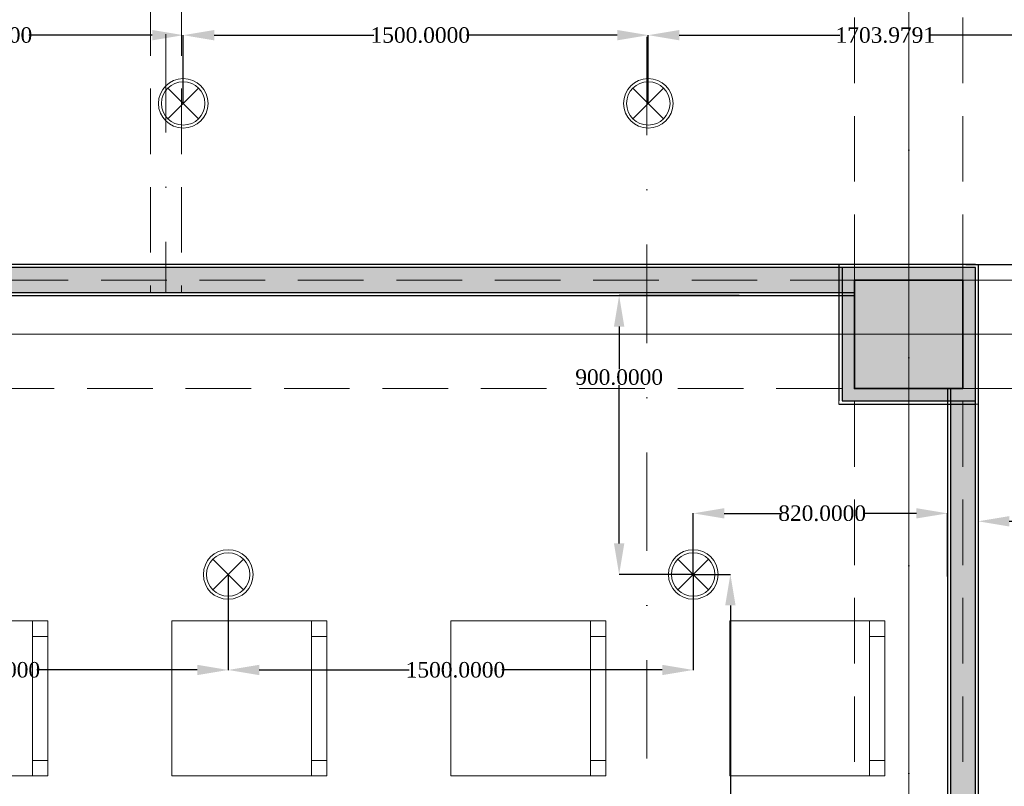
# Model space of a CAD drawing. Header units: millimetres. Extents: x 0 to 88385, y 0 to 41127.
# Tile 211 of 244: x 76364 to 79540, y 31204 to 33678. Entities that reach past the tile are written whole.
import ezdxf
from ezdxf.enums import TextEntityAlignment as Align

# ---------------------------------------------------------------- set-up
doc = ezdxf.new("R2010")
doc.units = ezdxf.units.MM
doc.header["$MEASUREMENT"] = 0
doc.linetypes.add('Dot & Dashed', pattern=[670.277762, 317.5, -176.388889, 0, -176.388874])
doc.linetypes.add('Hidden', pattern=[317.5, 211.666667, -105.833333])
for name, color, linetype in [('- განათება', 7, 'Continuous'), ('Marker - Section', 7, 'Continuous'), ('New_Structural - Bearing', 7, 'Continuous'), ('Structural - Bearing', 7, 'Continuous'), ('Structural - Grid', 7, 'Continuous')]:
    doc.layers.add(name, color=color, linetype=linetype)
for name, color, linetype, lineweight, true_color in [('Marker - Section_Pen_No__108', 7, 'Continuous', 13, 0xfd8379), ('New_Interior - Lamp_Pen_No__77', 7, 'Continuous', 20, 0xffeb28), ('New_Structural - Bearing_Pen_No__102', 7, 'Continuous', 13, 0xcccccc), ('New_Structural - Bearing_Pen_No__255', 7, 'Continuous', 13, 0xe8e8e8), ('New_Structural - Bearing_Pen_No__5', 7, 'Continuous', 25, 0x40a5ff), ('New_Structural - Bearing_Pen_No__57', 7, 'Continuous', 25, 0xdcd214), ('Structural - Bearing_Pen_No__161', 7, 'Continuous', 13, 0x6a6a6a), ('Structural - Bearing_Pen_No__28', 7, 'Continuous', 35, 0xa80f02), ('Structural - Bearing_Pen_No__81', 7, 'Continuous', 20, 0x6a6a6a), ('Structural - Grid_Pen_No__81', 7, 'Continuous', 20, 0x6a6a6a)]:
    doc.layers.add(name, color=color, linetype=linetype, lineweight=lineweight, true_color=true_color)
for name, color, linetype, lineweight in [('New_Interior - Furniture _Pen_No__1', 7, 'Continuous', 13), ('New_Structural - Bearing_Pen_No__1', 7, 'Continuous', 13), ('Structural - Bearing_Pen_No__20', 1, 'Continuous', 0)]:
    doc.layers.add(name, color=color, linetype=linetype, lineweight=lineweight)
doc.styles.add('GENERATED_STYLE_2', font='txt')
doc.styles.get("Standard").update_dxf_attribs({"font": 'sylfaen.ttf'})
doc.dimstyles.get("Standard").update_dxf_attribs({"dimtxt": 0.18, "dimasz": 0.18, "dimexe": 0.18, "dimexo": 0.0625, "dimgap": 0.09, "dimtad": 0, "dimtih": 1, "dimtoh": 1, "dimdec": 4, "dimzin": 0, "dimdsep": 46, "dimtxsty": 'Standard', "dimcen": 0.09, "dimadec": 0, "dimazin": 0, "dimtfac": 1, "dimtdec": 4, "dimtofl": 0, "dimtmove": 0, "dimatfit": 3, "dimfxl": 1, "dimtolj": 1, "dimtzin": 0, "dimarcsym": 0})

# ---------------------------------------------------------------- blocks, each defined once
blk = doc.blocks.new('Wall_68', base_point=(-4783.8, 32838))
at = {"layer": 'New_Structural - Bearing_Pen_No__57', "linetype": 'Continuous', "lineweight": 25, "true_color": 0xdcd214}
blk.add_hatch(color=52, dxfattribs=at).paths.add_polyline_path([(-4873.8, 27553.1), (-4793.8, 27553.1), (-4793.8, 32838), (-4833.8, 32838), (-4833.8, 32488), (-4873.8, 32488)])
at = {"layer": 'New_Structural - Bearing_Pen_No__1', "color": 7, "linetype": 'Continuous', "lineweight": 13, "flags": 128}
for points in [[(-4793.8, 32838), (-4833.8, 32838)], [(-4783.8, 32838), (-4793.8, 32838)]]:
    blk.add_lwpolyline(points, dxfattribs=at)
at = {"layer": 'New_Structural - Bearing_Pen_No__5', "color": 161, "linetype": 'Continuous', "lineweight": 25, "true_color": 0x40a5ff}
for p, q in [((-4793.8, 27553.1), (-4793.8, 32838)), ((-4873.8, 32488), (-4873.8, 27553.1))]:
    blk.add_line(p, q, dxfattribs=at)
at = {"layer": 'New_Structural - Bearing_Pen_No__5', "color": 161, "linetype": 'Continuous', "lineweight": 25, "true_color": 0x40a5ff, "flags": 128}
for points in [[(-4783.8, 27553.1), (-4783.8, 32838)], [(-4883.8, 32488), (-4883.8, 27553.1)]]:
    blk.add_lwpolyline(points, dxfattribs=at)
blk = doc.blocks.new('Wall_179', base_point=(-4833.8, 32838))
at = {"layer": 'New_Structural - Bearing_Pen_No__255', "linetype": 'Continuous', "lineweight": 13, "true_color": 0xe8e8e8}
for points in [[(-4833.8, 32878), (-4833.8, 32838), (-4793.8, 32878)], [(-4833.8, 32838), (-4793.8, 32838), (-4793.8, 32878)], [(-4793.8, 32488), (-4793.8, 32838), (-4833.8, 32838), (-4833.8, 32488)], [(-4833.8, 32488), (-4833.8, 32448), (-4793.8, 32448)], [(-4793.8, 32488), (-4833.8, 32488), (-4793.8, 32448)]]:
    blk.add_hatch(color=254, dxfattribs=at).paths.add_polyline_path(points)
at = {"layer": 'New_Structural - Bearing_Pen_No__1', "color": 7, "linetype": 'Continuous', "lineweight": 13, "flags": 128}
for points in [[(-4783.8, 32888), (-4793.8, 32888)], [(-4783.8, 32438), (-4793.8, 32438)]]:
    blk.add_lwpolyline(points, dxfattribs=at)
at = {"layer": 'New_Structural - Bearing_Pen_No__5', "color": 161, "linetype": 'Continuous', "lineweight": 25, "true_color": 0x40a5ff}
for p, q in [((-4793.8, 32878), (-4833.8, 32878)), ((-4793.8, 32838), (-4793.8, 32878)), ((-4793.8, 32488), (-4793.8, 32838)), ((-4793.8, 32448), (-4793.8, 32488)), ((-4833.8, 32448), (-4793.8, 32448))]:
    blk.add_line(p, q, dxfattribs=at)
at = {"layer": 'New_Structural - Bearing_Pen_No__5', "color": 161, "linetype": 'Continuous', "lineweight": 25, "true_color": 0x40a5ff, "flags": 128}
blk.add_lwpolyline([(-4783.8, 32438), (-4783.8, 32888)], dxfattribs=at)
blk = doc.blocks.new('Wall_180', base_point=(-4833.8, 32488))
at = {"layer": 'New_Structural - Bearing_Pen_No__255', "linetype": 'Continuous', "lineweight": 13, "true_color": 0xe8e8e8}
for points in [[(-5183.8, 32488), (-5223.8, 32488), (-5223.8, 32448)], [(-5183.8, 32488), (-5223.8, 32448), (-5183.8, 32448)], [(-4833.8, 32488), (-5183.8, 32488), (-5183.8, 32448), (-4833.8, 32448)]]:
    blk.add_hatch(color=254, dxfattribs=at).paths.add_polyline_path(points)
at = {"layer": 'New_Structural - Bearing_Pen_No__1', "color": 7, "linetype": 'Continuous', "lineweight": 13, "flags": 128}
blk.add_lwpolyline([(-5233.8, 32438), (-5233.8, 32448)], dxfattribs=at)
at = {"layer": 'New_Structural - Bearing_Pen_No__5', "color": 161, "linetype": 'Continuous', "lineweight": 25, "true_color": 0x40a5ff}
for p, q in [((-5223.8, 32488), (-5223.8, 32448)), ((-5223.8, 32448), (-5183.8, 32448)), ((-5183.8, 32448), (-4833.8, 32448)), ((-4833.8, 32448), (-4793.8, 32448))]:
    blk.add_line(p, q, dxfattribs=at)
at = {"layer": 'New_Structural - Bearing_Pen_No__5', "color": 161, "linetype": 'Continuous', "lineweight": 25, "true_color": 0x40a5ff, "flags": 128}
blk.add_lwpolyline([(-5233.8, 32438), (-4793.8, 32438)], dxfattribs=at)
blk = doc.blocks.new('Wall_181', base_point=(-5183.8, 32488))
at = {"layer": 'New_Structural - Bearing_Pen_No__255', "linetype": 'Continuous', "lineweight": 13, "true_color": 0xe8e8e8}
for points in [[(-5223.8, 32878), (-5183.8, 32838), (-5183.8, 32878)], [(-5223.8, 32838), (-5183.8, 32838), (-5223.8, 32878)], [(-5223.8, 32838), (-5223.8, 32488), (-5183.8, 32488), (-5183.8, 32838)]]:
    blk.add_hatch(color=254, dxfattribs=at).paths.add_polyline_path(points)
at = {"layer": 'New_Structural - Bearing_Pen_No__1', "color": 7, "linetype": 'Continuous', "lineweight": 13, "flags": 128}
blk.add_lwpolyline([(-5233.8, 32888), (-5223.8, 32888)], dxfattribs=at)
at = {"layer": 'New_Structural - Bearing_Pen_No__5', "color": 161, "linetype": 'Continuous', "lineweight": 25, "true_color": 0x40a5ff}
for p, q in [((-5183.8, 32878), (-5223.8, 32878)), ((-5223.8, 32878), (-5223.8, 32838)), ((-5223.8, 32838), (-5223.8, 32488)), ((-5223.8, 32488), (-5223.8, 32448))]:
    blk.add_line(p, q, dxfattribs=at)
at = {"layer": 'New_Structural - Bearing_Pen_No__5', "color": 161, "linetype": 'Continuous', "lineweight": 25, "true_color": 0x40a5ff, "flags": 128}
blk.add_lwpolyline([(-5233.8, 32888), (-5233.8, 32448)], dxfattribs=at)
blk = doc.blocks.new('Wall_267', base_point=(-17008.8, 32888))
at = {"layer": 'New_Structural - Bearing_Pen_No__57', "linetype": 'Continuous', "lineweight": 25, "true_color": 0xdcd214}
blk.add_hatch(color=52, dxfattribs=at).paths.add_polyline_path([(-4833.8, 32878), (-17008.8, 32878), (-17008.8, 32838), (-16833.8, 32838), (-16833.8, 32798), (-11183.8, 32798), (-11183.8, 32838), (-10833.8, 32838), (-10833.8, 32798), (-5183.8, 32798), (-5183.8, 32838), (-4833.8, 32838)])
at = {"layer": 'New_Structural - Bearing_Pen_No__1', "color": 7, "linetype": 'Continuous', "lineweight": 13, "flags": 128}
for points in [[(-4833.8, 32888), (-4833.8, 32878)], [(-4833.8, 32878), (-4833.8, 32838)]]:
    blk.add_lwpolyline(points, dxfattribs=at)
at = {"layer": 'New_Structural - Bearing_Pen_No__5', "color": 161, "linetype": 'Continuous', "lineweight": 25, "true_color": 0x40a5ff}
for p, q in [((-4833.8, 32878), (-17008.8, 32878)), ((-10833.8, 32798), (-5183.8, 32798))]:
    blk.add_line(p, q, dxfattribs=at)
at = {"layer": 'New_Structural - Bearing_Pen_No__5', "color": 161, "linetype": 'Continuous', "lineweight": 25, "true_color": 0x40a5ff, "flags": 128}
for points in [[(-4833.8, 32888), (-17008.8, 32888)], [(-10833.8, 32788), (-5183.8, 32788)]]:
    blk.add_lwpolyline(points, dxfattribs=at)
blk = doc.blocks.new('Column_32', base_point=(-5008.8, 32663))
at = {"layer": 'Structural - Bearing_Pen_No__161', "linetype": 'Continuous', "lineweight": 0, "true_color": 0x6a6a6a}
blk.add_hatch(color=251, dxfattribs=at).paths.add_polyline_path([(-4833.8, 32488), (-4833.8, 32838), (-5183.8, 32838), (-5183.8, 32488)])
at = {"layer": 'Structural - Bearing_Pen_No__20', "color": 1, "linetype": 'Continuous', "lineweight": 0}
for p, q in [((-5008.8, 32743), (-5008.8, 32918)), ((-5088.8, 32663), (-5263.8, 32663)), ((-4928.8, 32663), (-4753.8, 32663)), ((-5008.8, 32583), (-5008.8, 32408))]:
    blk.add_line(p, q, dxfattribs=at)
blk.add_point((-5008.8, 32663), dxfattribs=at)
at = {"layer": 'Structural - Bearing_Pen_No__28', "color": 14, "linetype": 'Continuous', "lineweight": 35, "true_color": 0xa80f02, "flags": 128}
blk.add_lwpolyline([(-4833.8, 32488), (-4833.8, 32838), (-5183.8, 32838), (-5183.8, 32488)], close=True, dxfattribs=at)
blk = doc.blocks.new('Wall_289', base_point=(-5183.8, 32838))
at = {"layer": 'New_Structural - Bearing_Pen_No__255', "linetype": 'Continuous', "lineweight": 13, "true_color": 0xe8e8e8}
blk.add_hatch(color=254, dxfattribs=at).paths.add_polyline_path([(-5183.8, 32878), (-5183.8, 32838), (-4833.8, 32838), (-4833.8, 32878)])
at = {"layer": 'New_Structural - Bearing_Pen_No__5', "color": 161, "linetype": 'Continuous', "lineweight": 25, "true_color": 0x40a5ff}
for p, q in [((-5183.8, 32878), (-5223.8, 32878)), ((-4833.8, 32878), (-5183.8, 32878)), ((-4793.8, 32878), (-4833.8, 32878))]:
    blk.add_line(p, q, dxfattribs=at)
at = {"layer": 'New_Structural - Bearing_Pen_No__5', "color": 161, "linetype": 'Continuous', "lineweight": 25, "true_color": 0x40a5ff, "flags": 128}
blk.add_lwpolyline([(-4793.8, 32888), (-5223.8, 32888)], dxfattribs=at)
blk = doc.blocks.new('Standard grid marker')
at = {"layer": 'Structural - Grid_Pen_No__81', "color": 251, "linetype": 'Continuous', "lineweight": 20, "true_color": 0x6a6a6a}
blk.add_line((1000, 0), (51328.1, 0), dxfattribs=at)
at = {"layer": 'Structural - Grid_Pen_No__81', "color": 251, "lineweight": 20, "true_color": 0x6a6a6a, "style": 'GENERATED_STYLE_2'}
for tag, p in [('AC_MarkerText_1_0', (-100, -144)), ('AC_MarkerText_1_1', (52428.1, -144))]:
    blk.add_attdef(tag, text='', height=100, rotation=180, dxfattribs=at).set_placement(p, align=Align.TOP_CENTER)
blk = doc.blocks.new('Standard grid marker_2')
at = {"layer": 'Structural - Grid_Pen_No__81', "color": 251, "linetype": 'Continuous', "lineweight": 20, "true_color": 0x6a6a6a}
blk.add_line((1000, 0), (27734.9, 0), dxfattribs=at)
at = {"layer": 'Structural - Grid_Pen_No__81', "color": 251, "lineweight": 20, "true_color": 0x6a6a6a, "style": 'GENERATED_STYLE_2'}
for tag, p in [('AC_MarkerText_1_0', (-1.5, -46.7)), ('AC_MarkerText_1_1', (28933.4, -46.7))]:
    blk.add_attdef(tag, text='', height=100, rotation=270, dxfattribs=at).set_placement(p, align=Align.TOP_CENTER)
blk = doc.blocks.new('Chair Layout 27')
at = {"layer": 'New_Interior - Furniture _Pen_No__1', "color": 7, "linetype": 'Continuous', "lineweight": 13}
for p, q in [((3550, -50), (3550, 0)), ((3950, -50), (3950, 0)), ((3500, -50), (4000, -50)), ((3550, -950), (3550, -900)), ((3950, -950), (3950, -900)), ((3500, -950), (4000, -950)), ((3550, -1850), (3550, -1800)), ((3950, -1850), (3950, -1800)), ((3500, -1850), (4000, -1850)), ((3550, -2750), (3550, -2700)), ((3950, -2750), (3950, -2700)), ((3500, -2750), (4000, -2750))]:
    blk.add_line(p, q, dxfattribs=at)
at = {"layer": 'New_Interior - Furniture _Pen_No__1', "color": 7, "linetype": 'Continuous', "lineweight": 13, "flags": 128}
for points in [[(3500, -500), (4000, -500), (4000, 0), (3500, 0)], [(3500, -1400), (4000, -1400), (4000, -900), (3500, -900)], [(3500, -2300), (4000, -2300), (4000, -1800), (3500, -1800)], [(3500, -3200), (4000, -3200), (4000, -2700), (3500, -2700)]]:
    blk.add_lwpolyline(points, close=True, dxfattribs=at)
blk = doc.blocks.new('Beam_2', base_point=(-5008.8, 14663))
at = {"layer": 'Structural - Bearing_Pen_No__81', "color": 251, "linetype": 'Dot & Dashed', "lineweight": 20, "true_color": 0x6a6a6a}
blk.add_line((-5008.8, 14663), (-5008.8, 39096.2), dxfattribs=at)
at = {"layer": 'Structural - Bearing_Pen_No__81', "color": 251, "linetype": 'Hidden', "lineweight": 20, "true_color": 0x6a6a6a}
for p, q in [((-5183.8, 32838), (-5183.8, 38888)), ((-4833.8, 32838), (-4833.8, 38888)), ((-5183.8, 26838), (-5183.8, 32488)), ((-4833.8, 26838), (-4833.8, 32488))]:
    blk.add_line(p, q, dxfattribs=at)
blk = doc.blocks.new('Beam_13', base_point=(-47008.8, 32663))
at = {"layer": 'Structural - Bearing_Pen_No__81', "color": 251, "linetype": 'Hidden', "lineweight": 20, "true_color": 0x6a6a6a}
for p, q in [((-8883.8, 32838), (-5183.8, 32838)), ((-4833.8, 32838), (816.2, 32838)), ((-10833.8, 32488), (-5183.8, 32488)), ((-4833.8, 32488), (816.2, 32488))]:
    blk.add_line(p, q, dxfattribs=at)
at = {"layer": 'Structural - Bearing_Pen_No__81', "color": 251, "linetype": 'Dot & Dashed', "lineweight": 20, "true_color": 0x6a6a6a}
blk.add_line((-47008.8, 32663), (991.2, 32663), dxfattribs=at)
blk = doc.blocks.new('Beam_18', base_point=(-7404.5, 36313))
at = {"layer": 'New_Structural - Bearing_Pen_No__102', "color": 254, "linetype": 'Hidden', "lineweight": 13, "true_color": 0xcccccc}
for p, q in [((-7454.5, 36313), (-7454.5, 32797.8)), ((-7354.5, 36313), (-7354.5, 32797.8)), ((-7454.5, 32797.8), (-7354.5, 32797.8))]:
    blk.add_line(p, q, dxfattribs=at)
at = {"layer": 'New_Structural - Bearing_Pen_No__102', "color": 254, "linetype": 'Dot & Dashed', "lineweight": 13, "true_color": 0xcccccc}
blk.add_line((-7404.5, 36313), (-7404.5, 32797.8), dxfattribs=at)
blk = doc.blocks.new('Cutting Plane_1', base_point=(-5853.8, 11703.1))
at = {"layer": 'Marker - Section_Pen_No__108', "color": 11, "linetype": 'Dot & Dashed', "lineweight": 13, "true_color": 0xfd8379}
blk.add_line((-5853.8, 11853.1), (-5853.8, 40288), dxfattribs=at)
blk = doc.blocks.new('Recessed Spot')
at = {"layer": 'New_Interior - Lamp_Pen_No__77', "color": 2, "linetype": 'Continuous', "lineweight": 20, "true_color": 0xffeb28}
for q in [(-49.5, 49.5), (49.5, 49.5), (-49.5, -49.5), (49.5, -49.5)]:
    blk.add_line((0, 0), q, dxfattribs=at)
at = {"layer": 'New_Interior - Lamp_Pen_No__77', "color": 2, "linetype": 'Continuous', "lineweight": 20, "true_color": 0xffeb28, "flags": 128}
blk.add_lwpolyline([(80, 0, 1), (-80, 0, 1)], format="xyb", close=True, dxfattribs=at)
at = {"layer": 'New_Interior - Lamp_Pen_No__77', "color": 2, "linetype": 'Continuous', "lineweight": 20, "true_color": 0xffeb28}
blk.add_circle((0, 0), 70, dxfattribs=at)
blk = doc.blocks.new('*D1106')
at = {"layer": '- განათება', "color": 0, "lineweight": -2, "transparency": 16777216}
for p, q in [((78536.5, 31888), (78536.5, 32085.4)), ((78636.5, 32085.2), (78818.4, 32085.2)), ((79256.5, 32085.2), (79086.1, 32085.2)), ((79356.5, 31881.8), (79356.5, 32085.4))]:
    blk.add_line(p, q, dxfattribs=at)
at = {"layer": '- განათება', "color": 0, "transparency": 16777216}
for points in [[(78636.5, 32101.9), (78636.5, 32068.6), (78536.5, 32085.2)], [(79256.5, 32101.9), (79256.5, 32068.6), (79356.5, 32085.2)]]:
    blk.add_solid(points, dxfattribs=at)
at = {"layer": 'Defpoints', "color": 0, "transparency": 16777216}
for p in [(78536.5, 32085.2), (78536.5, 31888), (79356.5, 31881.7)]:
    blk.add_point(p, dxfattribs=at)
at = {"layer": '- განათება', "color": 0, "transparency": 16777216, "insert": (78952.3, 32085.2), "char_height": 50, "attachment_point": 5}
blk.add_mtext('\\A1;{\\fSylfaen|b0|i0|c0|p18;820.0000}', dxfattribs=at)
blk = doc.blocks.new('*D1107')
at = {"layer": '- განათება', "color": 0, "lineweight": -2, "transparency": 16777216}
for p, q in [((78684.4, 32788), (78297.3, 32788)), ((78297.5, 32688), (78297.5, 32550.1)), ((78297.5, 31988), (78297.5, 32498.7)), ((78536.4, 31888), (78297.3, 31888))]:
    blk.add_line(p, q, dxfattribs=at)
at = {"layer": '- განათება', "color": 0, "transparency": 16777216}
for points in [[(78280.8, 32688), (78314.2, 32688), (78297.5, 32788)], [(78280.8, 31988), (78314.2, 31988), (78297.5, 31888)]]:
    blk.add_solid(points, dxfattribs=at)
at = {"layer": 'Defpoints', "color": 0, "transparency": 16777216}
for p in [(78684.5, 32788), (78297.5, 31888), (78536.5, 31888)]:
    blk.add_point(p, dxfattribs=at)
at = {"layer": '- განათება', "color": 0, "transparency": 16777216, "insert": (78297.5, 32524.4), "char_height": 50, "attachment_point": 5}
blk.add_mtext('\\A1;{\\fSylfaen|b0|i0|c0|p18;900.0000}', dxfattribs=at)
blk = doc.blocks.new('*D1116')
at = {"layer": '- განათება', "color": 0, "lineweight": -2, "transparency": 16777216}
for p, q in [((78536.6, 31888), (78656.5, 31888)), ((78656.3, 31788), (78656.3, 31063.6)), ((78656.3, 30488), (78656.3, 31012.3)), ((78536.6, 30388), (78656.5, 30388))]:
    blk.add_line(p, q, dxfattribs=at)
at = {"layer": '- განათება', "color": 0, "transparency": 16777216}
for points in [[(78639.6, 31788), (78673, 31788), (78656.3, 31888)], [(78639.6, 30488), (78673, 30488), (78656.3, 30388)]]:
    blk.add_solid(points, dxfattribs=at)
at = {"layer": 'Defpoints', "color": 0, "transparency": 16777216}
for p in [(78536.5, 31888), (78536.5, 30388), (78656.3, 30388)]:
    blk.add_point(p, dxfattribs=at)
at = {"layer": '- განათება', "color": 0, "transparency": 16777216, "insert": (78656.3, 31038), "char_height": 50, "attachment_point": 5}
blk.add_mtext('\\A1;{\\fSylfaen|b0|i0|c0|p18;1500.0000}', dxfattribs=at)
blk = doc.blocks.new('*D1117')
at = {"layer": '- განათება', "color": 0, "lineweight": -2, "transparency": 16777216}
for p, q in [((77036.5, 31887.9), (77036.5, 31579.7)), ((78536.5, 31887.9), (78536.5, 31579.7)), ((77136.5, 31579.9), (77619.9, 31579.9)), ((78436.5, 31579.9), (77919.1, 31579.9))]:
    blk.add_line(p, q, dxfattribs=at)
at = {"layer": '- განათება', "color": 0, "transparency": 16777216}
for points in [[(77136.5, 31596.5), (77136.5, 31563.2), (77036.5, 31579.9)], [(78436.5, 31596.5), (78436.5, 31563.2), (78536.5, 31579.9)]]:
    blk.add_solid(points, dxfattribs=at)
at = {"layer": 'Defpoints', "color": 0, "transparency": 16777216}
for p in [(77036.5, 31888), (78536.5, 31888), (77036.5, 31579.9)]:
    blk.add_point(p, dxfattribs=at)
at = {"layer": '- განათება', "color": 0, "transparency": 16777216, "insert": (77769.5, 31579.9), "char_height": 50, "attachment_point": 5}
blk.add_mtext('\\A1;{\\fSylfaen|b0|i0|c0|p18;1500.0000}', dxfattribs=at)
blk = doc.blocks.new('*D1122')
at = {"layer": '- განათება', "color": 0, "lineweight": -2, "transparency": 16777216}
for p, q in [((75536.5, 31887.9), (75536.5, 31579.7)), ((77036.5, 31887.9), (77036.5, 31579.7)), ((75636.5, 31579.9), (76119.9, 31579.9)), ((76936.5, 31579.9), (76419.1, 31579.9))]:
    blk.add_line(p, q, dxfattribs=at)
at = {"layer": '- განათება', "color": 0, "transparency": 16777216}
for points in [[(75636.5, 31596.5), (75636.5, 31563.2), (75536.5, 31579.9)], [(76936.5, 31596.5), (76936.5, 31563.2), (77036.5, 31579.9)]]:
    blk.add_solid(points, dxfattribs=at)
at = {"layer": 'Defpoints', "color": 0, "transparency": 16777216}
for p in [(75536.5, 31888), (77036.5, 31888), (75536.5, 31579.9)]:
    blk.add_point(p, dxfattribs=at)
at = {"layer": '- განათება', "color": 0, "transparency": 16777216, "insert": (76269.5, 31579.9), "char_height": 50, "attachment_point": 5}
blk.add_mtext('\\A1;{\\fSylfaen|b0|i0|c0|p18;1500.0000}', dxfattribs=at)
blk = doc.blocks.new('*D1234')
at = {"layer": '- განათება', "color": 0, "lineweight": -2, "transparency": 16777216}
for p, q in [((75591.5, 33408), (75591.5, 33628.2)), ((75691.5, 33628), (76094.4, 33628)), ((76791.5, 33628), (76393.6, 33628)), ((76891.5, 33408), (76891.5, 33628.2))]:
    blk.add_line(p, q, dxfattribs=at)
at = {"layer": '- განათება', "color": 0, "transparency": 16777216}
for points in [[(75691.5, 33644.7), (75691.5, 33611.3), (75591.5, 33628)], [(76791.5, 33644.7), (76791.5, 33611.3), (76891.5, 33628)]]:
    blk.add_solid(points, dxfattribs=at)
at = {"layer": 'Defpoints', "color": 0, "transparency": 16777216}
for p in [(75591.5, 33628), (75591.5, 33408), (76891.5, 33408)]:
    blk.add_point(p, dxfattribs=at)
at = {"layer": '- განათება', "color": 0, "transparency": 16777216, "insert": (76244, 33628), "char_height": 50, "attachment_point": 5}
blk.add_mtext('\\A1;{\\fSylfaen|b0|i0|c0|p18;1300.0000}', dxfattribs=at)
blk = doc.blocks.new('*D1235')
at = {"layer": '- განათება', "color": 0, "lineweight": -2, "transparency": 16777216}
for p, q in [((76891.5, 33408), (76891.5, 33628.2)), ((76991.5, 33628), (77506.4, 33628)), ((78291.5, 33628), (77805.6, 33628)), ((78391.5, 33408), (78391.5, 33628.2))]:
    blk.add_line(p, q, dxfattribs=at)
at = {"layer": '- განათება', "color": 0, "transparency": 16777216}
for points in [[(76991.5, 33644.7), (76991.5, 33611.3), (76891.5, 33628)], [(78291.5, 33644.7), (78291.5, 33611.3), (78391.5, 33628)]]:
    blk.add_solid(points, dxfattribs=at)
at = {"layer": 'Defpoints', "color": 0, "transparency": 16777216}
for p in [(76891.5, 33628), (76891.5, 33408), (78391.5, 33408)]:
    blk.add_point(p, dxfattribs=at)
at = {"layer": '- განათება', "color": 0, "transparency": 16777216, "insert": (77656, 33628), "char_height": 50, "attachment_point": 5}
blk.add_mtext('\\A1;{\\fSylfaen|b0|i0|c0|p18;1500.0000}', dxfattribs=at)
blk = doc.blocks.new('*D1254')
at = {"layer": '- განათება', "color": 0, "lineweight": -2, "transparency": 16777216}
for p, q in [((78391.5, 33408), (78391.5, 33628.2)), ((78491.5, 33628), (79009.1, 33628)), ((79995.5, 33628), (79302.9, 33628)), ((80095.5, 33408), (80095.5, 33628.2))]:
    blk.add_line(p, q, dxfattribs=at)
at = {"layer": '- განათება', "color": 0, "transparency": 16777216}
for points in [[(78491.5, 33644.7), (78491.5, 33611.3), (78391.5, 33628)], [(79995.5, 33644.7), (79995.5, 33611.3), (80095.5, 33628)]]:
    blk.add_solid(points, dxfattribs=at)
at = {"layer": 'Defpoints', "color": 0, "transparency": 16777216}
for p in [(78391.5, 33628), (78391.5, 33408), (80095.5, 33408)]:
    blk.add_point(p, dxfattribs=at)
at = {"layer": '- განათება', "color": 0, "transparency": 16777216, "insert": (79156, 33628), "char_height": 50, "attachment_point": 5}
blk.add_mtext('\\A1;{\\fSylfaen|b0|i0|c0|p18;1703.9791}', dxfattribs=at)
blk = doc.blocks.new('*D1273')
at = {"layer": '- განათება', "color": 0, "lineweight": -2, "transparency": 16777216}
for p, q in [((79455.5, 32207.9), (79455.5, 32059.3)), ((80095.5, 32207.9), (80095.5, 32059.3)), ((79555.5, 32059.5), (79675.6, 32059.5)), ((79995.5, 32059.5), (79943.4, 32059.5))]:
    blk.add_line(p, q, dxfattribs=at)
at = {"layer": '- განათება', "color": 0, "transparency": 16777216}
for points in [[(79555.5, 32076.2), (79555.5, 32042.8), (79455.5, 32059.5)], [(79995.5, 32076.2), (79995.5, 32042.8), (80095.5, 32059.5)]]:
    blk.add_solid(points, dxfattribs=at)
at = {"layer": 'Defpoints', "color": 0, "transparency": 16777216}
for p in [(79455.5, 32208), (80095.5, 32208), (79455.5, 32059.5)]:
    blk.add_point(p, dxfattribs=at)
at = {"layer": '- განათება', "color": 0, "transparency": 16777216, "insert": (79809.5, 32059.5), "char_height": 50, "attachment_point": 5}
blk.add_mtext('\\A1;{\\fSylfaen|b0|i0|c0|p18;640.0000}', dxfattribs=at)
blk = doc.blocks.new('*D1274')
at = {"layer": '- განათება', "color": 0, "lineweight": -2, "transparency": 16777216}
for p, q in [((79416.1, 32888), (79792.7, 32888)), ((79792.5, 32788), (79792.5, 32596.7)), ((79792.5, 32308), (79792.5, 32545.3)), ((80095.4, 32208), (79792.3, 32208))]:
    blk.add_line(p, q, dxfattribs=at)
at = {"layer": '- განათება', "color": 0, "transparency": 16777216}
for points in [[(79775.8, 32788), (79809.2, 32788), (79792.5, 32888)], [(79775.8, 32308), (79809.2, 32308), (79792.5, 32208)]]:
    blk.add_solid(points, dxfattribs=at)
at = {"layer": 'Defpoints', "color": 0, "transparency": 16777216}
for p in [(79416, 32888), (79792.5, 32208), (80095.5, 32208)]:
    blk.add_point(p, dxfattribs=at)
at = {"layer": '- განათება', "color": 0, "transparency": 16777216, "insert": (79792.5, 32571), "char_height": 50, "attachment_point": 5}
blk.add_mtext('\\A1;{\\fSylfaen|b0|i0|c0|p18;680.0000}', dxfattribs=at)

msp = doc.modelspace()

# ---------------------------------------------------------------- block references
at = {"layer": '- განათება', "color": 2, "linetype": 'Continuous', "lineweight": 20, "true_color": 0xffeb28, "zscale": 1000}
for p in [(76891.5059, 33407.98097), (77036.5059, 31887.98097)]:
    msp.add_blockref('Recessed Spot', p, dxfattribs=at)
at = {"layer": 'New_Interior - Furniture _Pen_No__1', "color": 7, "linetype": 'Continuous', "lineweight": 13, "xscale": -1, "zscale": 1000, "rotation": 270}
msp.add_blockref('Chair Layout 27', (79154.87867, 27737.98097), dxfattribs=at)
at = {"layer": 'New_Structural - Bearing', "color": 254, "lineweight": 13, "true_color": 0xcccccc}
msp.add_blockref('Beam_18', (76835.838, 36312.98097), dxfattribs=at)
at = {"layer": 'New_Structural - Bearing', "color": 7, "lineweight": 35}
for name, p in [('Wall_267', (67231.5059, 32887.98097)), ('Wall_181', (79056.5059, 32487.98097)), ('Wall_289', (79056.5059, 32837.98097)), ('Wall_179', (79406.5059, 32837.98097)), ('Wall_68', (79456.5059, 32837.98097)), ('Wall_180', (79406.5059, 32487.98097))]:
    msp.add_blockref(name, p, dxfattribs=at)
at = {"layer": 'Structural - Bearing', "color": 251, "lineweight": 20, "true_color": 0x6a6a6a}
for name, p in [('Beam_2', (79231.5059, 14662.98097)), ('Beam_13', (37231.5059, 32662.98097))]:
    msp.add_blockref(name, p, dxfattribs=at)
at = {"layer": 'Structural - Bearing', "color": 14, "lineweight": 35, "true_color": 0xa80f02}
msp.add_blockref('Column_32', (79231.5059, 32662.98097), dxfattribs=at)
at = {"layer": 'Structural - Grid', "color": 8, "linetype": 'Continuous', "lineweight": 15, "zscale": 1000}
for name, p, rotation in [('Standard grid marker_2', (79231.5059, 11703.05519), 90), ('Standard grid marker', (88184.57817, 32662.98097), 180)]:
    msp.add_blockref(name, p, dxfattribs=dict(at, rotation=rotation))

# ---------------------------------------------------------------- dimensions: what is measured, and where the dimension line sits
at = {"layer": '- განათება', "color": 1}
for base, p1, p2, angle, picture, middle in [((75591.5059, 33628), (76891.5059, 33407.98097), (75591.5059, 33407.98097), 180, '*D1234', (76244, 33628)), ((79792.5, 32207.98097), (79416, 32887.98097), (80095.48505, 32207.98097), 270, '*D1274', (79792.5, 32571)), ((79455.48505, 32059.5), (80095.48505, 32207.98097), (79455.48505, 32207.98097), 180, '*D1273', (79809.5, 32059.5)), ((78536.5059, 32085.2392), (79356.5059, 31881.7392), (78536.5059, 31887.98097), 180, '*D1106', (78952.28792, 32085.2392)), ((75536.5059, 31579.87967), (77036.5059, 31887.98097), (75536.5059, 31887.98097), 180, '*D1122', (76269.5, 31579.87967))]:
    dim = msp.add_linear_dim(base=base, p1=p1, p2=p2, angle=angle, text='{\\fSylfaen|b0|i0|c0|p18;<>}', dimstyle='Standard', override={"dimtxt": 50, "dimasz": 100}, dxfattribs=at)
    dim.commit()
    dim.dimension.update_dxf_attribs({"geometry": picture, "text_midpoint": middle, "dimtype": 160})

# ---------------------------------------------------------------- next in the draw order: block references
at = {"layer": 'Marker - Section', "color": 11, "lineweight": 13, "true_color": 0xfd8379}
msp.add_blockref('Cutting Plane_1', (78386.51223, 11703.05519), dxfattribs=at)

# ---------------------------------------------------------------- next in the draw order: block references
at = {"layer": '- განათება', "color": 2, "linetype": 'Continuous', "lineweight": 20, "true_color": 0xffeb28, "zscale": 1000}
for p in [(78391.5059, 33407.98097), (78536.5059, 31887.98097)]:
    msp.add_blockref('Recessed Spot', p, dxfattribs=at)

# ---------------------------------------------------------------- next in the draw order: dimensions: what is measured, and where the dimension line sits
at = {"layer": '- განათება', "color": 1}
for base, p1, p2, angle, picture, middle in [((76891.5059, 33628), (78391.5059, 33407.98097), (76891.5059, 33407.98097), 180, '*D1235', (77656, 33628)), ((78391.5059, 33628), (80095.485046, 33407.98097), (78391.5059, 33407.98097), 180, '*D1254', (79156, 33628)), ((78297.5, 31887.98097), (78684.5, 32787.98097), (78536.5059, 31887.98097), 270, '*D1107', (78297.5, 32524.37967)), ((77036.5059, 31579.87967), (78536.5059, 31887.98097), (77036.5059, 31887.98097), 180, '*D1117', (77769.5, 31579.87967)), ((78656.30519, 30387.98097), (78536.5059, 31887.98097), (78536.5059, 30387.98097), 270, '*D1116', (78656.30519, 31037.98097))]:
    dim = msp.add_linear_dim(base=base, p1=p1, p2=p2, angle=angle, text='{\\fSylfaen|b0|i0|c0|p18;<>}', dimstyle='Standard', override={"dimtxt": 50, "dimasz": 100}, dxfattribs=at)
    dim.commit()
    dim.dimension.update_dxf_attribs({"geometry": picture, "text_midpoint": middle, "dimtype": 160})

doc.saveas('drawing.dxf')
